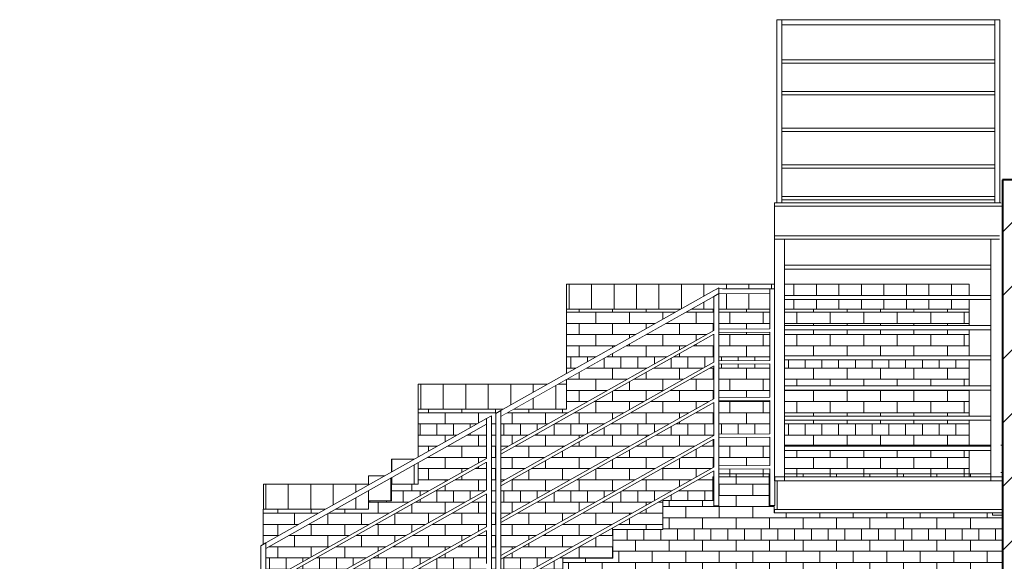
# Model space of a CAD drawing. Header units: centimetres. Extents: x 13236 to 130629, y -361 to 3059.
# Tile 33 of 71: x 75999 to 76590, y 168 to 493. Entities that reach past the tile are written whole.
import ezdxf

# ---------------------------------------------------------------- set-up
doc = ezdxf.new("R2010")
doc.units = ezdxf.units.CM
doc.header["$MEASUREMENT"] = 0
doc.linetypes.add('Wipeout_Contour', pattern=[100, 0, -100])
for name, color, linetype, lineweight in [('0_Nr_pióra__1', 7, 'Continuous', 13), ('0_Nr_pióra__102', 9, 'Continuous', 5), ('0_Nr_pióra__2', 8, 'Continuous', 5), ('0_Nr_pióra__61', 251, 'Continuous', 13), ('inw_schody zewnętrzne_Nr_pióra__1', 7, 'Continuous', 13), ('inw_schody zewnętrzne_Nr_pióra__2', 8, 'Continuous', 5), ('inw_schody zewnętrzne_Nr_pióra__27', 7, 'Continuous', 40)]:
    doc.layers.add(name, color=color, linetype=linetype, lineweight=lineweight)
doc.layers.add('inw_schody zewnętrzne', color=7, linetype='Continuous')

msp = doc.modelspace()

# ---------------------------------------------------------------- hatches: boundary and pattern name
at = {"layer": '0_Nr_pióra__102', "linetype": 'Continuous'}
h = msp.add_hatch(dxfattribs=at)
h.set_pattern_fill('Bloczki_ceramiczne_0004', color=256, style=0, pattern_type=2)
h.set_pattern_definition([(90, (76342.49, 327.167), (-13.5, 0), [])])
h.paths.add_polyline_path([(76327.53, 319.67), (76569.21, 319.67), (76569.21, 334.67), (76327.53, 334.67)])
h = msp.add_hatch(dxfattribs=at)
h.set_pattern_fill('Cegła___wiązanie_pospoli_00', color=256, style=0, pattern_type=2)
h.set_pattern_definition([(0, (76294.8524, 183.823), (0, 6.7), []), (90, (76294.852, 183.823), (-20.1, 0), [6.7, -6.7]), (90, (76304.902, 190.523), (-20.1, 0), [6.7, -20.1, 6.7, -6.7]), (90, (76299.877, 203.923), (-10.05, 0), [6.7, -33.5])])
h.paths.add_polyline_path([(75999.27, 147.67), (75999.27, 49.07), (76145.47, 49.07), (76145.55, 66.45), (76175.26, 66.45), (76175.26, 83.75), (76205.26, 83.75), (76205.26, 101.05), (76235.26, 101.05), (76235.26, 118.35), (76265.26, 118.35), (76265.26, 135.65), (76295.26, 135.65), (76295.26, 152.95), (76325.26, 152.95), (76325.26, 170.25), (76355.26, 170.25), (76355.26, 187.55), (76385.26, 187.55), (76385.26, 204.85), (76415.88, 204.85), (76415.88, 219.1), (76569.22, 219.1), (76569.21, 319.67), (76456.75, 319.67), (76456.75, 280.1), (76453.75, 280.1), (76453.75, 319.67), (76327.54, 319.67), (76327.54, 259.67), (76238.54, 259.67), (76238.54, 214.67), (76222.54, 214.67), (76222.54, 204.67), (76208.54, 204.67), (76208.54, 199.67), (76145.47, 199.67), (76145.25, 147.67)])
h = msp.add_hatch(dxfattribs=at)
h.set_pattern_fill('Bloczki_ceramiczne_0004', color=256, style=0, pattern_type=2)
h.set_pattern_definition([(90, (76253.493, 267.164), (-13.5, 0), [])])
h.paths.add_polyline_path([(76238.54, 274.66), (76238.54, 259.67), (76325.55, 259.67), (76327.54, 259.67), (76327.54, 274.66)])
h = msp.add_hatch(dxfattribs=at)
h.set_pattern_fill('Bloczki_ceramiczne_0004', color=256, style=0, pattern_type=2)
h.set_pattern_definition([(90, (76222.538, 224.665), (-13.5, 0), [])])
h.paths.add_polyline_path([(76222.54, 214.67), (76238.54, 214.67), (76238.54, 229.67), (76222.54, 229.67)])
h = msp.add_hatch(dxfattribs=at)
h.set_pattern_fill('Bloczki_ceramiczne_0004', color=256, style=0, pattern_type=2)
h.set_pattern_definition([(90, (76208.539, 217.203), (-13.5, 0), [])])
h.paths.add_polyline_path([(76208.54, 204.67), (76222.54, 204.67), (76222.54, 219.67), (76208.54, 219.67)])
h = msp.add_hatch(dxfattribs=at)
h.set_pattern_fill('Cegła___wiązanie_pospoli_00', color=256, style=0, pattern_type=2)
h.set_pattern_definition([(0, (76409.1454, 120.831), (0, 6.7), []), (90, (76409.145, 120.83), (-20.1, 0), [6.7, -6.7]), (90, (76419.195, 127.53), (-20.1, 0), [6.7, -20.1, 6.7, -6.7]), (90, (76414.17, 140.931), (-10.05, 0), [6.7, -33.5])])
h.paths.add_polyline_path([(76228.17, 101.05), (76254.77, 81.9), (76254.77, 20.68), (76256.77, 20.68), (76256.77, 80.5), (76342.23, 20.68), (76342.23, 89.67), (76452.22, 89.67), (76452.22, 149.67), (76589.22, 149.67), (76589.22, 196.06), (76583.25, 196.06), (76583.25, 220.98), (76458.25, 220.98), (76458.25, 197.6), (76452.11, 197.6), (76452.14, 201.33), (76449.1, 201.3), (76449.1, 220.98), (76418.88, 220.98), (76418.86, 201.66), (76415.85, 201.63), (76415.85, 204.85), (76385.25, 204.85), (76385.25, 187.55), (76355.25, 187.55), (76355.25, 170.25), (76325.25, 170.25), (76325.25, 152.95), (76295.25, 152.95), (76295.25, 135.65), (76287.98, 135.65), (76287.98, 117.7), (76284.98, 117.7), (76284.97, 135.65), (76282.44, 135.65), (76282.44, 117.7), (76279.43, 117.7), (76279.43, 135.65), (76265.25, 135.65), (76265.25, 118.35), (76235.25, 118.35), (76235.25, 101.05)])
h = msp.add_hatch(dxfattribs=at)
h.set_pattern_fill('Bloczki_ceramiczne_0004', color=256, style=0, pattern_type=2)
h.set_pattern_definition([(90, (76160.495, 207.164), (-13.5, 0), [])])
h.paths.add_polyline_path([(76145.54, 214.66), (76145.54, 199.67), (76208.54, 199.67), (76208.54, 214.66)])

# ---------------------------------------------------------------- linework, layer by layer
at = {"layer": '0_Nr_pióra__2', "linetype": 'Continuous', "flags": 128}
for points in [[(76327.53, 319.67), (76569.21, 319.67), (76569.21, 334.67), (76327.53, 334.67)], [(76238.54, 274.66), (76238.54, 259.67), (76325.55, 259.67), (76327.54, 259.67), (76327.54, 274.66)], [(76222.54, 214.67), (76238.54, 214.67), (76238.54, 229.67), (76222.54, 229.67)], [(76208.54, 204.67), (76222.54, 204.67), (76222.54, 219.67), (76208.54, 219.67)], [(76145.54, 214.66), (76145.54, 199.67), (76208.54, 199.67), (76208.54, 214.66)]]:
    msp.add_lwpolyline(points, close=True, dxfattribs=at)
for points in [[(76325.26, 152.95), (76325.26, 170.25), (76355.26, 170.25), (76355.26, 187.55), (76385.26, 187.55), (76385.26, 204.85), (76415.88, 204.85), (76415.88, 219.1), (76569.22, 219.1), (76569.21, 319.67), (76456.75, 319.67), (76456.75, 280.1), (76453.75, 280.1), (76453.75, 319.67), (76327.54, 319.67), (76327.54, 259.67), (76238.54, 259.67), (76238.54, 214.67), (76222.54, 214.67), (76222.54, 204.67), (76208.54, 204.67), (76208.54, 199.67), (76145.47, 199.67), (76145.25, 147.67)], [(76589.22, 149.67), (76589.22, 196.06), (76583.25, 196.06), (76583.25, 220.98), (76458.25, 220.98), (76458.25, 197.6), (76452.11, 197.6), (76452.14, 201.33), (76449.1, 201.3), (76449.1, 220.98), (76418.88, 220.98), (76418.86, 201.66), (76415.85, 201.63), (76415.85, 204.85), (76385.25, 204.85), (76385.25, 187.55), (76355.25, 187.55), (76355.25, 170.25), (76325.25, 170.25), (76325.25, 152.95)]]:
    msp.add_lwpolyline(points, dxfattribs=at)

# ---------------------------------------------------------------- wipeouts: each hides what was drawn before it
at = {"linetype": 'Wipeout_Contour', "ltscale": 306085.98384}
msp.add_wipeout([(76455.28, 490.31), (76584.56, 490.31), (76584.56, 493.31), (76455.28, 493.31)], dxfattribs=at)
at = {"linetype": 'Wipeout_Contour', "ltscale": 306086.955553}
msp.add_wipeout([(76456.78, 406.31), (76456.78, 404.31), (76584.56, 404.31), (76584.56, 406.31)], dxfattribs=at)
at = {"linetype": 'Wipeout_Contour', "ltscale": 305815.9488}
msp.add_wipeout([(76452.28, 383.53), (76452.28, 383.31), (76453.78, 383.31), (76453.78, 383.53)], dxfattribs=at)
at = {"linetype": 'Wipeout_Contour', "ltscale": 305833.948578}
msp.add_wipeout([(76456.78, 383.53), (76456.78, 383.31), (76458.28, 383.31), (76458.28, 383.53)], dxfattribs=at)
at = {"linetype": 'Wipeout_Contour', "ltscale": 306337.501124}
msp.add_wipeout([(76582.28, 383.31), (76584.56, 383.31), (76584.56, 383.53), (76582.28, 383.53)], dxfattribs=at)
at = {"linetype": 'Wipeout_Contour', "ltscale": 306355.500896}
msp.add_wipeout([(76587.56, 383.53), (76587.56, 383.31), (76588.28, 383.31), (76588.28, 383.53)], dxfattribs=at)
at = {"linetype": 'Wipeout_Contour', "ltscale": 458736.787938}
msp.add_wipeout([(76455.28, 361.81), (76452.28, 361.81), (76452.28, 361.59), (76458.28, 361.59), (76458.28, 361.7), (76455.28, 361.7)], dxfattribs=at)
at = {"linetype": 'Wipeout_Contour', "ltscale": 459516.779225}
msp.add_wipeout([(76582.28, 361.59), (76588.28, 361.59), (76588.28, 361.81), (76585.28, 361.81), (76585.28, 361.7), (76582.28, 361.7)], dxfattribs=at)
at = {"linetype": 'Wipeout_Contour', "ltscale": 612168.414305}
msp.add_wipeout([(76455.28, 343.59), (76585.28, 343.59), (76585.28, 344.52), (76582.28, 344.52), (76582.28, 346.09), (76458.28, 346.09), (76458.28, 344.52), (76455.28, 344.52)], dxfattribs=at)

# ---------------------------------------------------------------- next in the draw order: wipeouts: each hides what was drawn before it
at = {"linetype": 'Wipeout_Contour', "ltscale": 306086.562443}
msp.add_wipeout([(76456.78, 387.31), (76456.78, 385.31), (76584.56, 385.31), (76584.56, 387.31)], dxfattribs=at)
at = {"linetype": 'Wipeout_Contour', "ltscale": 305815.947159}
msp.add_wipeout([(76452.28, 363.79), (76453.97, 363.79), (76453.97, 364), (76452.28, 364)], dxfattribs=at)
at = {"linetype": 'Wipeout_Contour', "ltscale": 305666.412171}
msp.add_wipeout([(76415.89, 331.63), (76415.88, 331.63), (76415.88, 330.8), (76415.89, 330.8)], dxfattribs=at)
at = {"linetype": 'Wipeout_Contour', "ltscale": 612167.778933}
msp.add_wipeout([(76455.28, 325.48), (76585.28, 325.48), (76585.28, 326.41), (76582.28, 326.41), (76582.28, 327.98), (76458.28, 327.98), (76458.28, 326.41), (76455.28, 326.41)], dxfattribs=at)
at = {"linetype": 'Wipeout_Contour', "ltscale": 612167.177854}
msp.add_wipeout([(76455.28, 308.3), (76455.28, 307.36), (76585.28, 307.36), (76585.28, 308.3), (76582.28, 308.3), (76582.28, 309.86), (76458.28, 309.86), (76458.28, 308.3)], dxfattribs=at)
at = {"linetype": 'Wipeout_Contour', "ltscale": 612166.611062}
msp.add_wipeout([(76455.28, 290.19), (76455.28, 289.25), (76585.28, 289.25), (76585.28, 290.19), (76582.28, 290.19), (76582.28, 291.75), (76458.28, 291.75), (76458.28, 290.19)], dxfattribs=at)
at = {"linetype": 'Wipeout_Contour', "ltscale": 229248.689954}
msp.add_wipeout([(76415.88, 285.65), (76415.89, 265.95), (76415.89, 285.65)], dxfattribs=at)
at = {"linetype": 'Wipeout_Contour', "ltscale": 612166.078567}
msp.add_wipeout([(76455.28, 271.14), (76585.28, 271.14), (76585.28, 272.08), (76582.28, 272.08), (76582.28, 273.64), (76458.28, 273.64), (76458.28, 272.08), (76455.28, 272.08)], dxfattribs=at)
at = {"linetype": 'Wipeout_Contour', "ltscale": 612165.580368}
msp.add_wipeout([(76455.28, 253.97), (76455.28, 253.03), (76585.28, 253.03), (76585.28, 253.97), (76582.28, 253.97), (76582.28, 255.53), (76458.28, 255.53), (76458.28, 253.97)], dxfattribs=at)
at = {"linetype": 'Wipeout_Contour', "ltscale": 612165.116453}
msp.add_wipeout([(76455.28, 235.86), (76455.28, 234.92), (76585.28, 234.92), (76585.28, 235.86), (76582.28, 235.86), (76582.28, 237.42), (76458.28, 237.42), (76458.28, 235.86)], dxfattribs=at)

# ---------------------------------------------------------------- next in the draw order: wipeouts: each hides what was drawn before it
at = {"linetype": 'Wipeout_Contour', "ltscale": 306349.316719}
msp.add_wipeout([(76584.56, 383.31), (76587.56, 383.31), (76587.56, 493.31), (76584.56, 493.31)], dxfattribs=at)
at = {"linetype": 'Wipeout_Contour', "ltscale": 305816.113118}
msp.add_wipeout([(76452.28, 364), (76453.97, 364), (76453.97, 380.83), (76452.28, 380.83)], dxfattribs=at)
at = {"linetype": 'Wipeout_Contour', "ltscale": 2450711.733927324}
msp.add_wipeout([(76582.28, 216.7), (76588.28, 216.7), (76588.28, 361.59), (76582.28, 361.59), (76582.28, 344.52), (76585.28, 344.52), (76585.28, 343.59), (76582.28, 343.59), (76582.28, 326.41), (76585.28, 326.41), (76585.28, 325.48), (76582.28, 325.48), (76582.28, 308.3), (76585.28, 308.3), (76585.28, 307.36), (76582.28, 307.36), (76582.28, 290.19), (76585.28, 290.19), (76585.28, 289.25), (76582.28, 289.25), (76582.28, 272.08), (76585.28, 272.08), (76585.28, 271.14), (76582.28, 271.14), (76582.28, 253.97), (76585.28, 253.97), (76585.28, 253.03), (76582.28, 253.03), (76582.28, 235.86), (76585.28, 235.86), (76585.28, 234.92), (76582.28, 234.92)], dxfattribs=at)
at = {"linetype": 'Wipeout_Contour', "ltscale": 229248.458268}
msp.add_wipeout([(76415.89, 263.65), (76415.88, 263.65), (76415.89, 243.95)], dxfattribs=at)

# ---------------------------------------------------------------- next in the draw order: linework, layer by layer
at = {"layer": '0_Nr_pióra__2', "linetype": 'Continuous'}
for p, q in [((76584.56, 493.31), (76587.56, 493.31)), ((76584.56, 490.31), (76584.56, 493.31)), ((76582.28, 383.53), (76584.56, 383.53)), ((76582.28, 361.7), (76582.28, 361.59)), ((76582.28, 326.41), (76582.28, 343.59)), ((76582.28, 308.3), (76582.28, 325.48)), ((76582.28, 290.19), (76582.28, 307.36)), ((76582.28, 272.08), (76582.28, 289.25)), ((76582.28, 253.97), (76582.28, 271.14)), ((76582.28, 235.86), (76582.28, 253.03))]:
    msp.add_line(p, q, dxfattribs=at)

# ---------------------------------------------------------------- next in the draw order: wipeouts: each hides what was drawn before it
at = {"linetype": 'Wipeout_Contour', "ltscale": 458739.909661}
msp.add_wipeout([(76455.28, 493.31), (76453.78, 493.31), (76453.78, 383.31), (76456.78, 383.31), (76456.78, 490.31), (76455.28, 490.31)], dxfattribs=at)
at = {"linetype": 'Wipeout_Contour', "ltscale": 2599528.223626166}
msp.add_wipeout([(76452.28, 361.59), (76452.28, 219.1), (76452.45, 219.1), (76452.45, 216.7), (76458.28, 216.7), (76458.28, 234.92), (76455.28, 234.92), (76455.28, 235.86), (76458.28, 235.86), (76458.28, 253.03), (76455.28, 253.03), (76455.28, 253.97), (76458.28, 253.97), (76458.28, 271.14), (76455.28, 271.14), (76455.28, 272.08), (76458.28, 272.08), (76458.28, 289.25), (76455.28, 289.25), (76455.28, 290.19), (76458.28, 290.19), (76458.28, 307.36), (76455.28, 307.36), (76455.28, 308.3), (76458.28, 308.3), (76458.28, 325.48), (76455.28, 325.48), (76455.28, 326.41), (76458.28, 326.41), (76458.28, 343.59), (76455.28, 343.59), (76455.28, 344.52), (76458.28, 344.52), (76458.28, 361.59)], dxfattribs=at)
at = {"linetype": 'Wipeout_Contour', "ltscale": 305664.23848}
msp.add_wipeout([(76415.89, 241.65), (76415.88, 241.65), (76415.89, 224.95), (76415.89, 201.63)], dxfattribs=at)

# ---------------------------------------------------------------- next in the draw order: linework, layer by layer
at = {"layer": '0_Nr_pióra__2', "linetype": 'Continuous'}
for p, q in [((76453.78, 493.31), (76456.78, 493.31)), ((76453.78, 383.53), (76453.78, 493.31)), ((76584.56, 493.31), (76456.78, 493.31)), ((76456.78, 490.31), (76456.78, 493.31)), ((76584.56, 490.31), (76456.78, 490.31)), ((76584.56, 406.31), (76456.78, 406.31)), ((76584.56, 404.31), (76456.78, 404.31)), ((76584.56, 387.31), (76456.78, 387.31)), ((76584.56, 385.31), (76456.78, 385.31)), ((76452.28, 361.59), (76452.28, 383.53)), ((76452.28, 383.53), (76452.28, 383.31)), ((76452.28, 383.53), (76453.78, 383.53)), ((76452.28, 364), (76452.28, 363.79)), ((76452.28, 361.81), (76452.28, 361.59)), ((76458.28, 361.7), (76458.28, 361.59)), ((76458.28, 346.09), (76582.28, 346.09)), ((76458.28, 343.59), (76582.28, 343.59)), ((76458.28, 326.41), (76458.28, 343.59)), ((76458.28, 327.98), (76582.28, 327.98)), ((76458.28, 325.48), (76582.28, 325.48)), ((76458.28, 308.3), (76458.28, 325.48)), ((76458.28, 309.86), (76582.28, 309.86)), ((76458.28, 307.36), (76582.28, 307.36)), ((76458.28, 290.19), (76458.28, 307.36)), ((76458.28, 291.75), (76582.28, 291.75)), ((76458.28, 289.25), (76582.28, 289.25)), ((76458.28, 272.08), (76458.28, 289.25)), ((76458.28, 273.64), (76582.28, 273.64)), ((76458.28, 271.14), (76582.28, 271.14)), ((76458.28, 253.97), (76458.28, 271.14)), ((76458.28, 255.53), (76582.28, 255.53)), ((76458.28, 253.03), (76582.28, 253.03)), ((76458.28, 235.86), (76458.28, 253.03)), ((76458.28, 237.42), (76582.28, 237.42)), ((76458.28, 234.92), (76582.28, 234.92))]:
    msp.add_line(p, q, dxfattribs=at)
at = {"layer": 'inw_schody zewnętrzne_Nr_pióra__2', "linetype": 'Continuous'}
msp.add_line((76458.28, 238.1), (76582.28, 238.1), dxfattribs=at)

# ---------------------------------------------------------------- next in the draw order: wipeouts: each hides what was drawn before it
at = {"linetype": 'Wipeout_Contour', "ltscale": 306088.394039}
msp.add_wipeout([(76456.78, 469.31), (76456.78, 467.31), (76584.56, 467.31), (76584.56, 469.31)], dxfattribs=at)
at = {"linetype": 'Wipeout_Contour', "ltscale": 306087.93836}
msp.add_wipeout([(76456.78, 450.31), (76456.78, 448.31), (76584.56, 448.31), (76584.56, 450.31)], dxfattribs=at)
at = {"linetype": 'Wipeout_Contour', "ltscale": 306087.434307}
msp.add_wipeout([(76456.78, 428.31), (76456.78, 426.31), (76584.56, 426.31), (76584.56, 428.31)], dxfattribs=at)
at = {"linetype": 'Wipeout_Contour', "ltscale": 305742.54812}
msp.add_wipeout([(76418.89, 328.66), (76450.97, 328.96), (76450.95, 331.96), (76418.89, 331.66)], dxfattribs=at)
at = {"linetype": 'Wipeout_Contour', "ltscale": 305739.127092}
msp.add_wipeout([(76418.89, 307.66), (76418.89, 305.66), (76449.45, 305.95), (76449.45, 307.95)], dxfattribs=at)
at = {"linetype": 'Wipeout_Contour', "ltscale": 305738.831485}
msp.add_wipeout([(76449.45, 288.95), (76418.89, 288.66), (76418.89, 286.66), (76449.45, 286.95)], dxfattribs=at)
at = {"linetype": 'Wipeout_Contour', "ltscale": 305738.512795}
msp.add_wipeout([(76418.89, 266.66), (76418.89, 264.66), (76449.45, 264.95), (76449.45, 266.95)], dxfattribs=at)
at = {"linetype": 'Wipeout_Contour', "ltscale": 305738.219438}
msp.add_wipeout([(76418.89, 244.66), (76418.89, 242.66), (76449.45, 242.95), (76449.45, 244.95)], dxfattribs=at)
at = {"linetype": 'Wipeout_Contour', "ltscale": 305737.986467}
msp.add_wipeout([(76418.89, 225.66), (76418.89, 223.66), (76449.45, 223.95), (76449.45, 225.95)], dxfattribs=at)

# ---------------------------------------------------------------- next in the draw order: linework, layer by layer
at = {"layer": '0_Nr_pióra__2', "linetype": 'Continuous'}
for p, q in [((76456.78, 383.53), (76456.78, 490.31)), ((76584.56, 383.53), (76584.56, 490.31)), ((76584.56, 469.31), (76456.78, 469.31)), ((76584.56, 467.31), (76456.78, 467.31)), ((76584.56, 450.31), (76456.78, 450.31)), ((76584.56, 448.31), (76456.78, 448.31)), ((76584.56, 428.31), (76456.78, 428.31)), ((76584.56, 426.31), (76456.78, 426.31))]:
    msp.add_line(p, q, dxfattribs=at)

# ---------------------------------------------------------------- next in the draw order: wipeouts: each hides what was drawn before it
at = {"linetype": 'Wipeout_Contour', "ltscale": 229251.815026}
msp.add_wipeout([(76415.89, 330.8), (76417.39, 331.64), (76415.89, 331.63)], dxfattribs=at)
at = {"linetype": 'Wipeout_Contour', "ltscale": 1070299.69462957}
msp.add_wipeout([(76449.44, 328.95), (76449.45, 307.95), (76449.44, 305.95), (76449.45, 288.95), (76449.44, 286.95), (76449.45, 266.95), (76449.44, 264.95), (76449.45, 244.95), (76449.44, 242.95), (76449.45, 225.95), (76449.44, 223.95), (76449.44, 201.95), (76449.45, 201.95), (76449.45, 328.95)], dxfattribs=at)

# ---------------------------------------------------------------- next in the draw order: wipeouts: each hides what was drawn before it
at = {"linetype": 'Wipeout_Contour', "ltscale": 458508.680855}
msp.add_wipeout([(76415.89, 201.63), (76418.89, 201.66), (76418.89, 331.66), (76417.39, 331.64), (76418.86, 329.03), (76415.89, 327.36)], dxfattribs=at)
at = {"linetype": 'Wipeout_Contour', "ltscale": 611613.377439}
msp.add_wipeout([(76450.97, 328.96), (76449.45, 328.95), (76449.45, 201.95), (76452.45, 201.98), (76452.45, 219.1), (76452.28, 219.1), (76452.28, 331.97), (76450.95, 331.96)], dxfattribs=at)

# ---------------------------------------------------------------- next in the draw order: linework, layer by layer
at = {"layer": '0_Nr_pióra__2', "linetype": 'Continuous'}
for p, q in [((76449.44, 307.95), (76449.45, 331.95)), ((76449.45, 331.95), (76452.28, 331.97)), ((76450.95, 331.95), (76450.95, 331.96)), ((76449.44, 288.95), (76449.44, 305.95)), ((76449.44, 266.95), (76449.44, 286.95)), ((76449.44, 244.95), (76449.44, 264.95)), ((76449.44, 225.95), (76449.44, 242.95))]:
    msp.add_line(p, q, dxfattribs=at)

# ---------------------------------------------------------------- next in the draw order: wipeouts: each hides what was drawn before it
at = {"linetype": 'Wipeout_Contour', "ltscale": 305414.551862}
msp.add_wipeout([(76417.39, 331.64), (76288, 258.85), (76288, 255.41), (76418.86, 329.03)], dxfattribs=at)
at = {"linetype": 'Wipeout_Contour', "ltscale": 305408.731664}
msp.add_wipeout([(76288, 153), (76288, 150.71), (76415.89, 222.65), (76415.89, 224.95)], dxfattribs=at)
at = {"linetype": 'Wipeout_Contour', "ltscale": 306084.238081}
msp.add_wipeout([(76452.28, 216.62), (76589.22, 216.62), (76589.22, 219.1), (76452.28, 219.1)], dxfattribs=at)

# ---------------------------------------------------------------- next in the draw order: wipeouts: each hides what was drawn before it
at = {"linetype": 'Wipeout_Contour', "ltscale": 305410.081378}
msp.add_wipeout([(76288, 258.85), (76288, 258.85), (76415.89, 330.8), (76415.88, 330.8)], dxfattribs=at)
at = {"linetype": 'Wipeout_Contour', "ltscale": 229120.088286}
msp.add_wipeout([(76288, 153), (76415.89, 224.95), (76415.88, 224.95)], dxfattribs=at)
at = {"linetype": 'Wipeout_Contour', "ltscale": 306087.511272}
msp.add_wipeout([(76453.97, 199.58), (76589.22, 199.58), (76589.22, 216.62), (76453.97, 216.62)], dxfattribs=at)

# ---------------------------------------------------------------- next in the draw order: linework, layer by layer
at = {"layer": '0_Nr_pióra__2', "linetype": 'Continuous'}
for p, q in [((76452.28, 219.1), (76452.28, 361.59)), ((76458.28, 216.7), (76458.28, 361.59)), ((76582.28, 216.7), (76582.28, 361.59)), ((76458.28, 216.7), (76458.28, 234.92)), ((76582.28, 216.7), (76582.28, 234.92)), ((76452.28, 216.62), (76452.28, 219.1)), ((76452.45, 216.7), (76458.28, 216.7))]:
    msp.add_line(p, q, dxfattribs=at)

# ---------------------------------------------------------------- next in the draw order: wipeouts: each hides what was drawn before it
at = {"linetype": 'Wipeout_Contour', "ltscale": 305408.928049}
msp.add_wipeout([(76415.89, 243.95), (76288, 172), (76288, 169.71), (76415.89, 241.65)], dxfattribs=at)
at = {"linetype": 'Wipeout_Contour', "ltscale": 306084.028317}
msp.add_wipeout([(76452.28, 197.6), (76589.22, 197.6), (76589.22, 199.58), (76452.28, 199.58)], dxfattribs=at)

# ---------------------------------------------------------------- next in the draw order: linework, layer by layer
at = {"layer": '0_Nr_pióra__2', "linetype": 'Continuous'}
for p, q in [((76449.44, 201.95), (76449.44, 223.95)), ((76452.45, 201.98), (76452.45, 219.1)), ((76453.97, 199.58), (76453.97, 216.62)), ((76449.45, 201.95), (76452.45, 201.98)), ((76452.28, 197.6), (76452.28, 199.58))]:
    msp.add_line(p, q, dxfattribs=at)

# ---------------------------------------------------------------- next in the draw order: wipeouts: each hides what was drawn before it
at = {"linetype": 'Wipeout_Contour', "ltscale": 229120.245468}
msp.add_wipeout([(76288, 172), (76415.89, 243.95), (76415.88, 243.95)], dxfattribs=at)
at = {"linetype": 'Wipeout_Contour', "ltscale": 460047.473606}
msp.add_wipeout([(76818.66, -214.69), (76818.66, 436.31), (76612.88, 436.31), (76612.88, 397.31), (76589.22, 397.61), (76589.22, -214.69)], dxfattribs=at).dxf.layer = 'inw_schody zewnętrzne'

# ---------------------------------------------------------------- next in the draw order: hatches: boundary and pattern name
at = {"layer": 'inw_schody zewnętrzne_Nr_pióra__1', "linetype": 'Continuous'}
h = msp.add_hatch(dxfattribs=at)
h.set_pattern_fill('Bloczki_ceramiczne_0004', color=256, style=0, pattern_type=2)
h.set_pattern_definition([(45, (73973.137, 422.665), (-19.09188, 19.09188), [])])
h.paths.add_polyline_path([(76818.66, -214.69), (76818.66, 436.31), (76612.88, 436.31), (76612.88, 397.31), (76589.22, 397.61), (76589.22, -214.69)])

# ---------------------------------------------------------------- next in the draw order: linework, layer by layer
at = {"layer": '0_Nr_pióra__2', "linetype": 'Continuous'}
for p, q in [((76587.56, 383.31), (76587.56, 493.31)), ((76452.28, 381.53), (76589.22, 381.53)), ((76453.21, 383.53), (76588.28, 383.53)), ((76587.56, 383.53), (76588.28, 383.53)), ((76588.28, 383.53), (76588.28, 383.31)), ((76452.28, 363.59), (76587.37, 363.59)), ((76452.28, 361.59), (76587.37, 361.59)), ((76589.22, 219.1), (76452.28, 219.1)), ((76588.28, 221.62), (76589.22, 221.62)), ((76589.22, 216.62), (76452.28, 216.62)), ((76582.28, 216.7), (76588.28, 216.7)), ((76589.22, 199.58), (76452.28, 199.58)), ((76589.22, 197.6), (76452.28, 197.6))]:
    msp.add_line(p, q, dxfattribs=at)
at = {"layer": '0_Nr_pióra__61', "linetype": 'Continuous'}
for p, q in [((76355.28, 187.55), (76385.28, 187.55)), ((76355.28, 170.25), (76355.28, 187.55)), ((76325.28, 170.25), (76355.28, 170.25)), ((76325.28, 152.95), (76325.28, 170.25))]:
    msp.add_line(p, q, dxfattribs=at)
at = {"layer": 'inw_schody zewnętrzne_Nr_pióra__2', "linetype": 'Continuous'}
msp.add_line((76588.28, 238.1), (76589.22, 238.1), dxfattribs=at)
at = {"layer": 'inw_schody zewnętrzne_Nr_pióra__27', "linetype": 'Continuous'}
for p, q in [((76612.88, 397.31), (76589.22, 397.31)), ((76589.22, 397.31), (76589.22, -214.69))]:
    msp.add_line(p, q, dxfattribs=at)

# ---------------------------------------------------------------- next in the draw order: wipeouts: each hides what was drawn before it
at = {"linetype": 'Wipeout_Contour', "ltscale": 305409.179071}
msp.add_wipeout([(76415.89, 265.95), (76288, 194), (76288, 191.71), (76415.89, 263.65)], dxfattribs=at)

# ---------------------------------------------------------------- next in the draw order: wipeouts: each hides what was drawn before it
at = {"linetype": 'Wipeout_Contour', "ltscale": 229120.445184}
msp.add_wipeout([(76288, 194), (76415.89, 265.95), (76415.88, 265.95)], dxfattribs=at)

# ---------------------------------------------------------------- next in the draw order: linework, layer by layer
at = {"layer": '0_Nr_pióra__61', "linetype": 'Continuous'}
msp.add_line((76385.28, 187.55), (76385.28, 204.85), dxfattribs=at)

# ---------------------------------------------------------------- next in the draw order: wipeouts: each hides what was drawn before it
at = {"linetype": 'Wipeout_Contour', "ltscale": 305409.455446}
msp.add_wipeout([(76415.89, 287.95), (76288, 216), (76288, 213.71), (76415.89, 285.65)], dxfattribs=at)

# ---------------------------------------------------------------- next in the draw order: wipeouts: each hides what was drawn before it
at = {"linetype": 'Wipeout_Contour', "ltscale": 229120.663725}
msp.add_wipeout([(76288, 216), (76415.89, 287.95), (76415.88, 287.95)], dxfattribs=at)

# ---------------------------------------------------------------- next in the draw order: wipeouts: each hides what was drawn before it
at = {"linetype": 'Wipeout_Contour', "ltscale": 305409.714543}
msp.add_wipeout([(76288, 235), (76288, 232.71), (76415.89, 304.65), (76415.89, 306.95)], dxfattribs=at)
at = {"linetype": 'Wipeout_Contour', "ltscale": 458496.99908}
msp.add_wipeout([(76415.88, 200.8), (76415.89, 200.8), (76415.89, 201.63), (76415.89, 201.63), (76415.89, 222.65), (76415.88, 222.65)], dxfattribs=at)

# ---------------------------------------------------------------- next in the draw order: wipeouts: each hides what was drawn before it
at = {"linetype": 'Wipeout_Contour', "ltscale": 229120.868107}
msp.add_wipeout([(76415.88, 306.95), (76288, 235), (76415.89, 306.95)], dxfattribs=at)

# ---------------------------------------------------------------- next in the draw order: wipeouts: each hides what was drawn before it
at = {"linetype": 'Wipeout_Contour', "ltscale": 305665.839858}
msp.add_wipeout([(76415.88, 304.65), (76415.88, 287.95), (76415.89, 287.95), (76415.89, 304.65)], dxfattribs=at)
at = {"linetype": 'Wipeout_Contour', "ltscale": 305147.092839}
msp.add_wipeout([(76285, 127.17), (76288, 128.85), (76288, 258.85), (76285, 257.17)], dxfattribs=at)

# ---------------------------------------------------------------- next in the draw order: wipeouts: each hides what was drawn before it
at = {"linetype": 'Wipeout_Contour', "ltscale": 305666.175918}
msp.add_wipeout([(76415.89, 327.36), (76415.88, 327.36), (76415.88, 306.95), (76415.89, 306.95)], dxfattribs=at)
at = {"linetype": 'Wipeout_Contour', "ltscale": 305147.746413}
msp.add_wipeout([(76285, 257.16), (76285, 257.17), (76288, 258.85), (76288, 258.85)], dxfattribs=at)

# ---------------------------------------------------------------- next in the draw order: linework, layer by layer
at = {"layer": '0_Nr_pióra__2', "linetype": 'Continuous'}
for p, q in [((76288, 255.41), (76288, 258.85)), ((76288, 117.7), (76288, 255.41))]:
    msp.add_line(p, q, dxfattribs=at)

# ---------------------------------------------------------------- next in the draw order: wipeouts: each hides what was drawn before it
at = {"linetype": 'Wipeout_Contour', "ltscale": 305675.480124}
msp.add_wipeout([(76418.89, 332.49), (76417.39, 331.64), (76418.89, 331.66), (76418.89, 202.49)], dxfattribs=at)
at = {"linetype": 'Wipeout_Contour', "ltscale": 304858.60237}
msp.add_wipeout([(76280.96, 254.89), (76146.97, 179.51), (76146.97, 176.07), (76282.43, 252.28)], dxfattribs=at)

# ---------------------------------------------------------------- next in the draw order: linework, layer by layer
at = {"layer": '0_Nr_pióra__2', "linetype": 'Continuous'}
for p, q in [((76415.89, 327.36), (76287.97, 255.39)), ((76415.88, 306.95), (76415.88, 327.36)), ((76418.89, 202.49), (76418.89, 328.66)), ((76449.45, 307.95), (76418.89, 307.66)), ((76415.88, 306.95), (76288, 235)), ((76415.89, 304.65), (76288, 232.71)), ((76415.88, 287.95), (76415.88, 304.65)), ((76449.45, 305.95), (76418.89, 305.66)), ((76415.88, 287.95), (76288, 216)), ((76415.89, 285.65), (76288, 213.71)), ((76415.88, 265.95), (76415.88, 285.65)), ((76449.45, 288.95), (76418.89, 288.66)), ((76449.45, 286.95), (76418.89, 286.66)), ((76449.45, 266.95), (76418.89, 266.66)), ((76415.88, 265.95), (76288, 194)), ((76415.89, 263.65), (76288, 191.71)), ((76415.88, 243.95), (76415.88, 263.65)), ((76449.45, 264.95), (76418.89, 264.66)), ((76415.89, 243.95), (76288, 172)), ((76449.45, 244.95), (76418.89, 244.66)), ((76449.45, 242.95), (76418.89, 242.66)), ((76415.89, 241.65), (76288, 169.71)), ((76415.88, 224.95), (76415.88, 241.65)), ((76415.88, 224.95), (76288, 153)), ((76449.45, 225.95), (76418.89, 225.66)), ((76415.89, 222.65), (76288, 150.71)), ((76415.89, 201.63), (76415.88, 222.65)), ((76449.45, 223.95), (76418.89, 223.66)), ((76415.89, 201.63), (76417.39, 201.64)), ((76417.39, 201.64), (76418.89, 201.66)), ((76418.89, 201.66), (76418.89, 202.49))]:
    msp.add_line(p, q, dxfattribs=at)
at = {"layer": '0_Nr_pióra__61', "linetype": 'Continuous'}
for p, q in [((76415.28, 204.85), (76415.28, 219.1)), ((76415.28, 219.1), (76415.89, 219.1)), ((76418.88, 219.1), (76449.44, 219.1)), ((76385.28, 204.85), (76415.28, 204.85))]:
    msp.add_line(p, q, dxfattribs=at)

# ---------------------------------------------------------------- next in the draw order: wipeouts: each hides what was drawn before it
at = {"linetype": 'Wipeout_Contour', "ltscale": 305675.428935}
msp.add_wipeout([(76418.88, 332.49), (76417.39, 331.64), (76417.39, 331.64), (76418.89, 332.49)], dxfattribs=at)
at = {"linetype": 'Wipeout_Contour', "ltscale": 304857.134177}
msp.add_wipeout([(76146.97, 179.51), (76146.97, 179.51), (76280.96, 254.89), (76280.96, 254.89)], dxfattribs=at)

# ---------------------------------------------------------------- next in the draw order: linework, layer by layer
at = {"layer": '0_Nr_pióra__1', "linetype": 'Continuous'}
msp.add_line((76417.39, 331.64), (76417.39, 331.64), dxfattribs=at)
at = {"layer": '0_Nr_pióra__2', "linetype": 'Continuous'}
for p, q in [((76415.89, 330.8), (76418.89, 332.49)), ((76418.89, 331.66), (76418.89, 332.49)), ((76418.89, 328.66), (76418.89, 331.66)), ((76450.98, 331.95), (76418.92, 331.99)), ((76415.88, 330.8), (76288, 258.85)), ((76418.86, 329.03), (76415.89, 327.36)), ((76449.45, 328.95), (76418.88, 328.99))]:
    msp.add_line(p, q, dxfattribs=at)

# ---------------------------------------------------------------- next in the draw order: wipeouts: each hides what was drawn before it
at = {"linetype": 'Wipeout_Contour', "ltscale": 304924.052257}
msp.add_wipeout([(76181.32, 133.98), (76183.13, 132.71), (76279.46, 186.9), (76279.46, 189.2)], dxfattribs=at)

# ---------------------------------------------------------------- next in the draw order: wipeouts: each hides what was drawn before it
at = {"linetype": 'Wipeout_Contour', "ltscale": 228740.326932}
msp.add_wipeout([(76181.32, 133.98), (76279.46, 189.2), (76279.46, 189.2)], dxfattribs=at)

# ---------------------------------------------------------------- next in the draw order: wipeouts: each hides what was drawn before it
at = {"linetype": 'Wipeout_Contour', "ltscale": 304889.36553}
msp.add_wipeout([(76163.89, 146.18), (76165.71, 144.91), (76279.46, 208.9), (76279.46, 211.2)], dxfattribs=at)

# ---------------------------------------------------------------- next in the draw order: wipeouts: each hides what was drawn before it
at = {"linetype": 'Wipeout_Contour', "ltscale": 228723.040421}
msp.add_wipeout([(76163.89, 146.18), (76279.46, 211.2), (76279.46, 211.2)], dxfattribs=at)

# ---------------------------------------------------------------- next in the draw order: wipeouts: each hides what was drawn before it
at = {"linetype": 'Wipeout_Contour', "ltscale": 304859.421587}
msp.add_wipeout([(76148.84, 156.71), (76150.66, 155.44), (76279.46, 227.9), (76279.46, 230.2)], dxfattribs=at)

# ---------------------------------------------------------------- next in the draw order: wipeouts: each hides what was drawn before it
at = {"linetype": 'Wipeout_Contour', "ltscale": 228708.123298}
msp.add_wipeout([(76148.84, 156.71), (76279.46, 230.2), (76279.46, 230.2)], dxfattribs=at)

# ---------------------------------------------------------------- next in the draw order: wipeouts: each hides what was drawn before it
at = {"linetype": 'Wipeout_Contour', "ltscale": 457688.648124}
msp.add_wipeout([(76282.43, 252.28), (76279.46, 250.61), (76279.46, 124.05), (76282.46, 125.74), (76282.46, 255.74), (76280.96, 254.89)], dxfattribs=at)
at = {"linetype": 'Wipeout_Contour', "ltscale": 304582.626923}
msp.add_wipeout([(76143.97, 177.82), (76143.97, 160.12), (76146.97, 158.02), (76146.97, 179.51)], dxfattribs=at)

# ---------------------------------------------------------------- next in the draw order: linework, layer by layer
at = {"layer": '0_Nr_pióra__2', "linetype": 'Continuous'}
for p, q in [((76279.46, 227.9), (76150.66, 155.44)), ((76279.46, 211.2), (76279.46, 227.9)), ((76279.46, 211.2), (76163.89, 146.18)), ((76279.46, 208.9), (76165.71, 144.91)), ((76279.46, 189.2), (76279.46, 208.9)), ((76279.46, 189.2), (76181.32, 133.98)), ((76279.46, 186.9), (76183.13, 132.71)), ((76279.46, 167.2), (76279.46, 186.9))]:
    msp.add_line(p, q, dxfattribs=at)

# ---------------------------------------------------------------- next in the draw order: wipeouts: each hides what was drawn before it
at = {"linetype": 'Wipeout_Contour', "ltscale": 305128.557098}
msp.add_wipeout([(76280.96, 254.89), (76280.96, 254.89), (76282.46, 255.74), (76282.46, 255.74)], dxfattribs=at)
at = {"linetype": 'Wipeout_Contour', "ltscale": 304582.709682}
msp.add_wipeout([(76143.97, 177.82), (76143.97, 177.82), (76146.97, 179.51), (76146.97, 179.51)], dxfattribs=at)

# ---------------------------------------------------------------- next in the draw order: linework, layer by layer
at = {"layer": '0_Nr_pióra__2', "linetype": 'Continuous'}
for p, q in [((76279.46, 254.05), (76282.46, 255.74)), ((76282.46, 117.7), (76282.46, 255.74)), ((76285, 257.17), (76288, 258.85)), ((76285, 257.17), (76285, 257.16)), ((76285, 117.7), (76285, 257.16)), ((76279.46, 250.61), (76146.94, 176.05)), ((76279.46, 254.05), (76146.97, 179.51)), ((76279.46, 254.05), (76279.46, 254.05)), ((76279.46, 230.2), (76279.46, 254.05)), ((76279.46, 230.2), (76148.84, 156.71)), ((76143.97, 177.82), (76146.97, 179.51)), ((76143.97, 177.82), (76143.97, 177.82)), ((76143.97, 160.12), (76143.97, 177.82)), ((76146.97, 176.07), (76146.97, 179.51)), ((76146.97, 158.02), (76146.97, 176.07))]:
    msp.add_line(p, q, dxfattribs=at)

doc.saveas('drawing.dxf')
